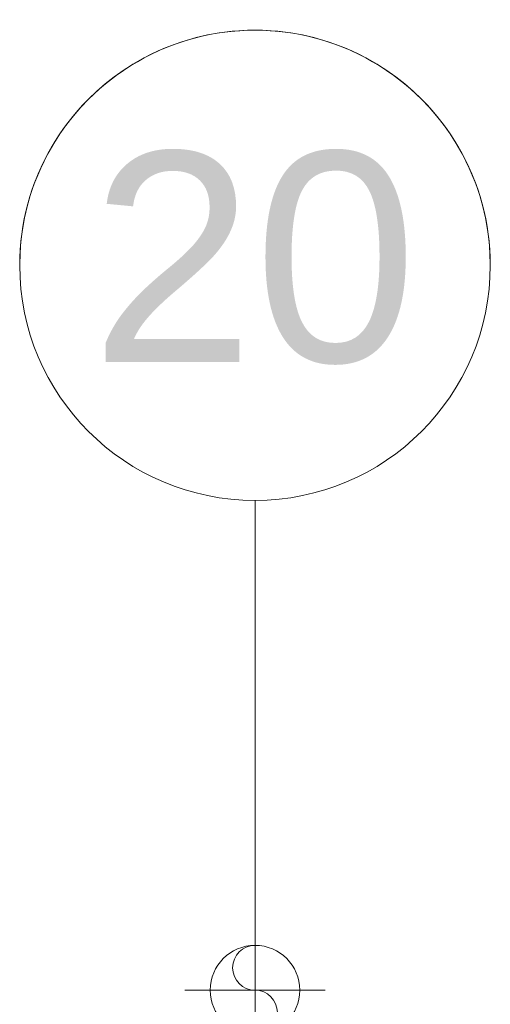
# Model space of a CAD drawing. Header units: metres. Extents: x 2.9 to 42.3, y -72.9 to -49.3.
# Tile 124 of 256: x 8.011 to 8.431, y -61.451 to -60.571. Entities that reach past the tile are written whole.
import ezdxf

# ---------------------------------------------------------------- set-up
doc = ezdxf.new("R2010")
doc.units = ezdxf.units.M
doc.layers.add('M-MNTG', color=7, linetype='Continuous', lineweight=18)
doc.layers.add('M-MNTG-IDEN', color=1, linetype='Continuous', lineweight=9, true_color=0xff0000)
doc.styles.add('Arial_1', font='arial.ttf', dxfattribs={"height": 0.1874999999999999})

# ---------------------------------------------------------------- blocks, each defined once
blk = doc.blocks.new('Ponto de dreno - PONTO DE DRENO-878181-2PAV')
at = {"layer": 'M-MNTG'}
for p, q in [((5.218428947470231e-16, -0.0625), (6.605814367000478e-16, 0.0625)), ((3.229693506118e-17, 0.02), (0, 0)), ((-0.06249999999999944, 2.409535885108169e-18), (0.06250000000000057, 2.44887201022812e-18))]:
    blk.add_line(p, q, dxfattribs=at)
blk.add_circle((5.583533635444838e-16, 2.429205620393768e-18), 0.04000000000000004, dxfattribs=at)
for centre, radius, start, end in [((5.583533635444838e-16, 0.02000000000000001), 0.01999999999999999, 89.99999999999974, 269.9999999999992), ((0, -0.02), 0.02000000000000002, 270.0000000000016, 90.00000000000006)]:
    blk.add_arc(centre, radius, start, end, dxfattribs=at)
blk = doc.blocks.new('M_Identificador de auxiliar MEP_BTS - Em caixas-891259-2PAV')
at = {"layer": 'M-MNTG-IDEN'}
blk.add_circle((4.520956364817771e-18, 3.243388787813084e-23), 0.002800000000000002, dxfattribs=at)
for centre, start, end in [((4.758693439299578e-18, 5.839239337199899e-20), 359.9999999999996, 179.9999999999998), ((4.758693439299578e-18, 8.515079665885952e-19), 179.9999999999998, 359.9999999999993)]:
    blk.add_arc(centre, 0.002800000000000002, start, end, dxfattribs=at)

msp = doc.modelspace()

# ---------------------------------------------------------------- linework, layer by layer
at = {"layer": 'M-MNTG-IDEN'}
msp.add_line((8.221326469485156, -61.37578312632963), (8.221326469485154, -61.00078312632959), dxfattribs=at)

# ---------------------------------------------------------------- block references
at = {"layer": 'M-MNTG'}
msp.add_blockref('Ponto de dreno - PONTO DE DRENO-878181-2PAV', (8.221326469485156, -61.43828312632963), dxfattribs=at)
at = {"layer": 'M-MNTG-IDEN', "xscale": 74.99999999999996, "yscale": 74.99999999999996, "zscale": 74.99999999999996}
msp.add_blockref('M_Identificador de auxiliar MEP_BTS - Em caixas-891259-2PAV', (8.221326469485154, -60.79078312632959), dxfattribs=at)

# ---------------------------------------------------------------- texts
at = {"layer": 'M-MNTG-IDEN', "color": 7, "insert": (8.074785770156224, -60.68957038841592), "char_height": 0.1874999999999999, "width": 0.3487340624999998, "attachment_point": 1, "style": 'Arial_1'}
msp.add_mtext('20', dxfattribs=at)

doc.saveas('drawing.dxf')
